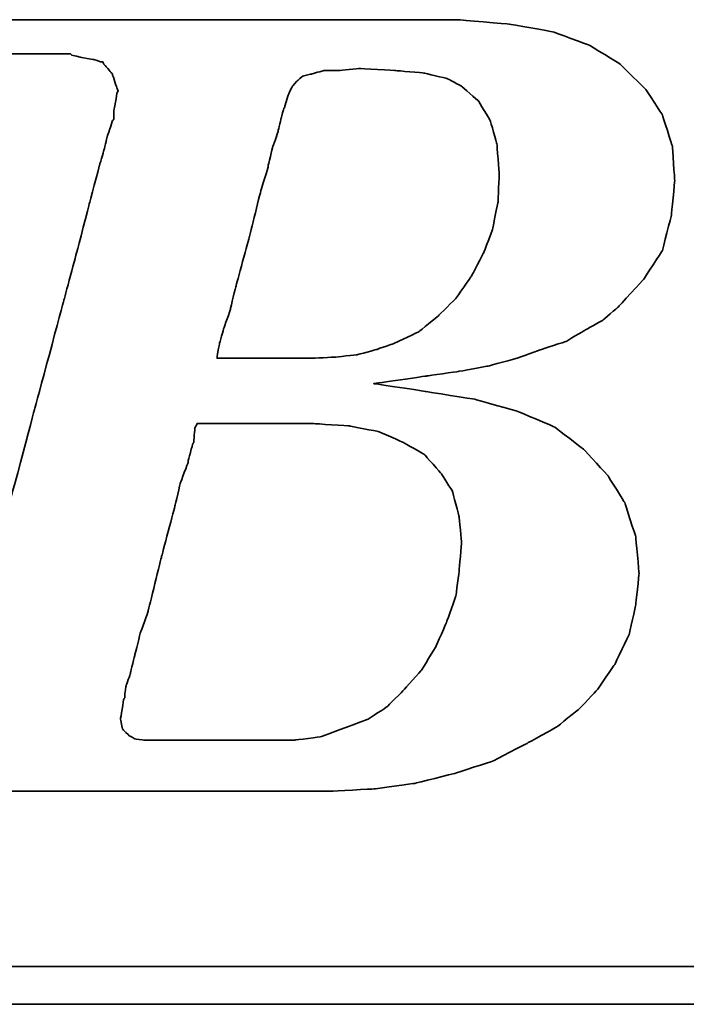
# Model space of a CAD drawing. Header units: inches. Extents: x 14 to 474, y 130 to 360.
# Tile 32 of 50: x 378.88 to 383.04, y 248.67 to 254.82. Entities that reach past the tile are written whole.
import ezdxf

# ---------------------------------------------------------------- set-up
doc = ezdxf.new("R2010")
doc.units = ezdxf.units.IN
doc.header["$LTSCALE"] = 0.5
doc.layers.add('DIM', color=4, linetype='Continuous')
doc.layers.add('layer 1', color=7, linetype='Continuous')

# ---------------------------------------------------------------- blocks, each defined once
blk = doc.blocks.new('TBI MOTION logo(完整正式版)')
at = {"layer": 'layer 1', "color": 22, "lineweight": 35}
for points, knots in [([(-64.65375, -6.86375), (-64.65375, -6.86375), (-64.84375, -7.29625), (-64.84375, -7.29625), (-64.84375, -7.29625), (-64.84375, -7.29625), (-64.86875, -7.34375), (-64.86875, -7.34375), (-64.86875, -7.34375), (-64.86875, -7.34375), (-64.86875, -7.36875), (-64.86875, -7.36875), (-64.86875, -7.36875), (-64.86875, -7.36875), (-65.15375, -7.65375), (-65.15375, -7.65375), (-65.15375, -7.65375), (-65.15375, -7.65375), (-65.17875, -7.65375), (-65.17875, -7.65375), (-65.17875, -7.65375), (-65.17875, -7.65375), (-65.20375, -7.67875), (-65.20375, -7.67875), (-65.20375, -7.67875), (-65.20375, -7.67875), (-65.58875, -7.87125), (-65.58875, -7.87125), (-65.58875, -7.87125), (-65.58875, -7.87125), (-65.63375, -7.87125), (-65.63375, -7.87125), (-65.63375, -7.87125), (-65.63375, -7.87125), (-65.65875, -7.89375), (-65.65875, -7.89375), (-65.65875, -7.89375), (-65.65875, -7.89375), (-66.09375, -7.94375), (-66.09375, -7.94375), (-66.09375, -7.94375), (-66.09375, -7.94375), (-66.11375, -7.94375), (-66.11375, -7.94375), (-66.11375, -7.94375), (-66.11375, -7.94375), (-66.16375, -7.94375), (-66.16375, -7.94375), (-66.16375, -7.94375), (-66.16375, -7.94375), (-66.30875, -7.94375), (-66.30875, -7.94375), (-66.30875, -7.94375), (-66.30875, -7.94375), (-66.69375, -7.94375), (-66.69375, -7.94375), (-66.69375, -7.94375), (-66.69375, -7.94375), (-67.07375, -7.94375), (-67.07375, -7.94375), (-67.07375, -7.94375), (-67.07375, -7.94375), (-67.12375, -7.94375), (-67.12375, -7.94375), (-67.12375, -7.94375), (-67.12375, -7.94375), (-67.12375, -7.96625), (-67.12375, -7.96625), (-67.12375, -7.96625), (-67.12375, -7.96625), (-67.14875, -7.99125), (-67.14875, -7.99125), (-67.14875, -7.99125), (-67.14875, -7.99125), (-67.24375, -8.34875), (-67.24375, -8.34875), (-67.24375, -8.34875), (-67.24375, -8.34875), (-67.31375, -8.68625), (-67.31375, -8.68625), (-67.31375, -8.68625), (-67.31375, -8.68625), (-67.26875, -8.68625), (-67.26875, -8.68625), (-67.26875, -8.68625), (-67.26875, -8.68625), (-67.07375, -8.68625), (-67.07375, -8.68625), (-67.07375, -8.68625), (-67.07375, -8.68625), (-66.54875, -8.68625), (-66.54875, -8.68625), (-66.54875, -8.68625), (-66.54875, -8.68625), (-65.82625, -8.68625), (-65.82625, -8.68625), (-65.82625, -8.68625), (-65.82625, -8.68625), (-65.01375, -8.68625), (-65.01375, -8.68625), (-65.01375, -8.68625), (-65.01375, -8.68625), (-64.05375, -8.68625), (-64.05375, -8.68625), (-64.05375, -8.68625), (-64.05375, -8.68625), (-62.08375, -8.68625), (-62.08375, -8.68625), (-62.08375, -8.68625), (-62.08375, -8.68625), (-60.06875, -8.68625), (-60.06875, -8.68625), (-60.06875, -8.68625), (-60.06875, -8.68625), (-59.10875, -8.68625), (-59.10875, -8.68625), (-59.10875, -8.68625), (-59.10875, -8.68625), (-58.29375, -8.68625), (-58.29375, -8.68625), (-58.29375, -8.68625), (-58.29375, -8.68625), (-57.57375, -8.68625), (-57.57375, -8.68625), (-57.57375, -8.68625), (-57.57375, -8.68625), (-57.04875, -8.68625), (-57.04875, -8.68625), (-57.04875, -8.68625), (-57.04875, -8.68625), (-56.85375, -8.68625), (-56.85375, -8.68625), (-56.85375, -8.68625), (-56.85375, -8.68625), (-56.70875, -8.68625), (-56.70875, -8.68625), (-56.70875, -8.68625), (-56.70875, -8.68625), (-56.61375, -8.68625), (-56.61375, -8.68625), (-56.61375, -8.68625), (-56.61375, -8.68625), (-56.56875, -8.68625), (-56.56875, -8.68625), (-56.56875, -8.68625), (-56.56875, -8.68625), (-55.65375, -8.63875), (-55.65375, -8.63875), (-55.65375, -8.63875), (-55.65375, -8.63875), (-54.76875, -8.51875), (-54.76875, -8.51875), (-54.76875, -8.51875), (-54.76875, -8.51875), (-53.90375, -8.30375), (-53.90375, -8.30375), (-53.90375, -8.30375), (-53.90375, -8.30375), (-53.08875, -8.03875), (-53.08875, -8.03875), (-53.08875, -8.03875), (-53.08875, -8.03875), (-52.34375, -7.65375), (-52.34375, -7.65375), (-52.34375, -7.65375), (-52.34375, -7.65375), (-51.69875, -7.29625), (-51.69875, -7.29625), (-51.69875, -7.29625), (-51.69875, -7.29625), (-51.21875, -6.91125), (-51.21875, -6.91125), (-51.21875, -6.91125), (-51.21875, -6.91125), (-50.83375, -6.50375), (-50.83375, -6.50375), (-50.83375, -6.50375), (-50.83375, -6.50375), (-50.44875, -5.94875), (-50.44875, -5.94875), (-50.44875, -5.94875), (-50.44875, -5.94875), (-50.13875, -5.30375), (-50.13875, -5.30375), (-50.13875, -5.30375), (-50.13875, -5.30375), (-49.99375, -4.65375), (-49.99375, -4.65375), (-49.99375, -4.65375), (-49.99375, -4.65375), (-49.92375, -3.98375), (-49.92375, -3.98375), (-49.92375, -3.98375), (-49.92375, -3.98375), (-49.99375, -3.19374), (-49.99375, -3.19374), (-49.99375, -3.19374), (-49.99375, -3.19374), (-50.23374, -2.44874), (-50.23374, -2.44874), (-50.23374, -2.44874), (-50.23374, -2.44874), (-50.59375, -1.87374), (-50.59375, -1.87374), (-50.59375, -1.87374), (-50.59375, -1.87374), (-51.09875, -1.31874), (-51.09875, -1.31874), (-51.09875, -1.31874), (-51.09875, -1.31874), (-51.74375, -0.81875), (-51.74375, -0.81875), (-51.74375, -0.81875), (-51.74375, -0.81875), (-52.53875, -0.48125), (-52.53875, -0.48125), (-52.53875, -0.48125), (-52.53875, -0.48125), (-53.47375, -0.21875), (-53.47375, -0.21875), (-53.47375, -0.21875), (-53.47375, -0.21875), (-54.52875, -0.04874), (-54.52875, -0.04874), (-54.52875, -0.04874), (-54.52875, -0.04874), (-55.65375, 0.12125), (-55.65375, 0.12125), (-55.65375, 0.12125), (-55.65375, 0.12125), (-54.50375, 0.28624), (-54.50375, 0.28624), (-54.50375, 0.28624), (-54.50375, 0.28624), (-53.83375, 0.38124), (-53.83375, 0.38124), (-53.83375, 0.38124), (-53.83375, 0.38124), (-53.18375, 0.50125), (-53.18375, 0.50125), (-53.18375, 0.50125), (-53.18375, 0.50125), (-52.55875, 0.66874), (-52.55875, 0.66874), (-52.55875, 0.66874), (-52.55875, 0.66874), (-52.03375, 0.86124), (-52.03375, 0.86124), (-52.03375, 0.86124), (-52.03375, 0.86124), (-51.50374, 1.03124), (-51.50374, 1.03124), (-51.50374, 1.03124), (-51.50374, 1.03124), (-51.09875, 1.27125), (-51.09875, 1.27125), (-51.09875, 1.27125), (-51.09875, 1.27125), (-50.71375, 1.48624), (-50.71375, 1.48624), (-50.71375, 1.48624), (-50.71375, 1.48624), (-50.37625, 1.77625), (-50.37625, 1.77625), (-50.37625, 1.77625), (-50.37625, 1.77625), (-49.82375, 2.37625), (-49.82375, 2.37625), (-49.82375, 2.37625), (-49.82375, 2.37625), (-49.41875, 2.99625), (-49.41875, 2.99625), (-49.41875, 2.99625), (-49.41875, 2.99625), (-49.22375, 3.76625), (-49.22375, 3.76625), (-49.22375, 3.76625), (-49.22375, 3.76625), (-49.15375, 4.50874), (-49.15375, 4.50874), (-49.15375, 4.50874), (-49.15375, 4.50874), (-49.20375, 5.25125), (-49.20375, 5.25125), (-49.20375, 5.25125), (-49.20375, 5.25125), (-49.41875, 5.92625), (-49.41875, 5.92625), (-49.41875, 5.92625), (-49.41875, 5.92625), (-49.77875, 6.47625), (-49.77875, 6.47625), (-49.77875, 6.47625), (-49.77875, 6.47625), (-50.33125, 7.02624), (-50.33125, 7.02624), (-50.33125, 7.02624), (-50.33125, 7.02624), (-51.00125, 7.43625), (-51.00125, 7.43625), (-51.00125, 7.43625), (-51.00125, 7.43625), (-51.79375, 7.72625), (-51.79375, 7.72625), (-51.79375, 7.72625), (-51.79375, 7.72625), (-52.72875, 7.89124), (-52.72875, 7.89124), (-52.72875, 7.89124), (-52.72875, 7.89124), (-53.83375, 7.98625), (-53.83375, 7.98625), (-53.83375, 7.98625), (-53.83375, 7.98625), (-53.92875, 7.98625), (-53.92875, 7.98625), (-53.92875, 7.98625), (-53.92875, 7.98625), (-54.26375, 7.98625), (-54.26375, 7.98625), (-54.26375, 7.98625), (-54.26375, 7.98625), (-54.74375, 7.98625), (-54.74375, 7.98625), (-54.74375, 7.98625), (-54.74375, 7.98625), (-55.36875, 7.98625), (-55.36875, 7.98625), (-55.36875, 7.98625), (-55.36875, 7.98625), (-56.13375, 7.98625), (-56.13375, 7.98625), (-56.13375, 7.98625), (-56.13375, 7.98625), (-56.94875, 7.98625), (-56.94875, 7.98625), (-56.94875, 7.98625), (-56.94875, 7.98625), (-58.77625, 7.98625), (-58.77625, 7.98625), (-58.77625, 7.98625), (-58.77625, 7.98625), (-60.59875, 7.98625), (-60.59875, 7.98625), (-60.59875, 7.98625), (-60.59875, 7.98625), (-61.41375, 7.98625), (-61.41375, 7.98625), (-61.41375, 7.98625), (-61.41375, 7.98625), (-62.17875, 7.98625), (-62.17875, 7.98625), (-62.17875, 7.98625), (-62.17875, 7.98625), (-62.80375, 7.98625), (-62.80375, 7.98625), (-62.80375, 7.98625), (-62.80375, 7.98625), (-63.30625, 7.98625), (-63.30625, 7.98625), (-63.30625, 7.98625), (-63.30625, 7.98625), (-63.57375, 7.98625), (-63.57375, 7.98625), (-63.57375, 7.98625), (-63.57375, 7.98625), (-63.57375, 7.96375), (-63.57375, 7.96375), (-63.57375, 7.96375), (-63.57375, 7.96375), (-63.59875, 7.94125), (-63.59875, 7.94125), (-63.59875, 7.94125), (-63.59875, 7.94125), (-63.69375, 7.55625), (-63.69375, 7.55625), (-63.69375, 7.55625), (-63.69375, 7.55625), (-63.76375, 7.24624), (-63.76375, 7.24624), (-63.76375, 7.24624), (-63.76375, 7.24624), (-63.23875, 7.24624), (-63.23875, 7.24624), (-63.23875, 7.24624), (-63.23875, 7.24624), (-62.75875, 7.24624), (-62.75875, 7.24624), (-62.75875, 7.24624), (-62.75875, 7.24624), (-62.61125, 7.24624), (-62.61125, 7.24624), (-62.61125, 7.24624), (-62.61125, 7.24624), (-62.56625, 7.24624), (-62.56625, 7.24624), (-62.56625, 7.24624), (-62.56625, 7.24624), (-62.22875, 7.24624), (-62.22875, 7.24624), (-62.22875, 7.24624), (-62.22875, 7.24624), (-62.20375, 7.24624), (-62.20375, 7.24624), (-62.20375, 7.24624), (-62.20375, 7.24624), (-62.17875, 7.21875), (-62.17875, 7.21875), (-62.17875, 7.21875), (-62.17875, 7.21875), (-61.96375, 7.17125), (-61.96375, 7.17125), (-61.96375, 7.17125), (-61.96375, 7.17125), (-61.72375, 7.12624), (-61.72375, 7.12624), (-61.72375, 7.12624), (-61.72375, 7.12624), (-61.70375, 7.12624), (-61.70375, 7.12624), (-61.70375, 7.12624), (-61.70375, 7.12624), (-61.55875, 7.07624), (-61.55875, 7.07624), (-61.55875, 7.07624), (-61.55875, 7.07624), (-61.50875, 7.07624), (-61.50875, 7.07624), (-61.50875, 7.07624), (-61.50875, 7.07624), (-61.48375, 7.02624), (-61.48375, 7.02624), (-61.48375, 7.02624), (-61.48375, 7.02624), (-61.31875, 6.83375), (-61.31875, 6.83375), (-61.31875, 6.83375), (-61.31875, 6.83375), (-61.29375, 6.81125), (-61.29375, 6.81125), (-61.29375, 6.81125), (-61.29375, 6.81125), (-61.29375, 6.78625), (-61.29375, 6.78625), (-61.29375, 6.78625), (-61.29375, 6.78625), (-61.19875, 6.50124), (-61.19875, 6.50124), (-61.19875, 6.50124), (-61.19875, 6.50124), (-61.17375, 6.45124), (-61.17375, 6.45124), (-61.17375, 6.45124), (-61.17375, 6.45124), (-61.19875, 6.40625), (-61.19875, 6.40625), (-61.19875, 6.40625), (-61.19875, 6.40625), (-61.26875, 5.99624), (-61.26875, 5.99624), (-61.26875, 5.99624), (-61.26875, 5.99624), (-61.26875, 5.85125), (-61.26875, 5.85125), (-61.26875, 5.85125), (-61.26875, 5.85125), (-61.26875, 5.82625), (-61.26875, 5.82625), (-61.26875, 5.82625), (-61.26875, 5.82625), (-61.29375, 5.80625), (-61.29375, 5.80625), (-61.29375, 5.80625), (-61.29375, 5.80625), (-61.34125, 5.66125), (-61.34125, 5.66125), (-61.34125, 5.66125), (-61.34125, 5.66125), (-61.41375, 5.44625), (-61.41375, 5.44625), (-61.41375, 5.44625), (-61.41375, 5.44625), (-61.48375, 5.15625), (-61.48375, 5.15625), (-61.48375, 5.15625), (-61.48375, 5.15625), (-61.58375, 4.82124), (-61.58375, 4.82124), (-61.58375, 4.82124), (-61.58375, 4.82124), (-61.79875, 4.00375), (-61.79875, 4.00375), (-61.79875, 4.00375), (-61.79875, 4.00375), (-62.05875, 2.99625), (-62.05875, 2.99625), (-62.05875, 2.99625), (-62.05875, 2.99625), (-62.34875, 1.91625), (-62.34875, 1.91625), (-62.34875, 1.91625), (-62.34875, 1.91625), (-62.97375, -0.41124), (-62.97375, -0.41124), (-62.97375, -0.41124), (-62.97375, -0.41124), (-63.59875, -2.75875), (-63.59875, -2.75875), (-63.59875, -2.75875), (-63.59875, -2.75875), (-63.88375, -3.86374), (-63.88375, -3.86374), (-63.88375, -3.86374), (-63.88375, -3.86374), (-64.14875, -4.82374), (-64.14875, -4.82374), (-64.14875, -4.82374), (-64.14875, -4.82374), (-64.36375, -5.64125), (-64.36375, -5.64125), (-64.36375, -5.64125), (-64.36375, -5.64125), (-64.43625, -5.97625), (-64.43625, -5.97625), (-64.43625, -5.97625), (-64.43625, -5.97625), (-64.50875, -6.28625), (-64.50875, -6.28625), (-64.50875, -6.28625), (-64.50875, -6.28625), (-64.50875, -6.30875), (-64.50875, -6.30875), (-64.50875, -6.30875), (-64.50875, -6.30875), (-64.57875, -6.50375), (-64.57875, -6.50375), (-64.57875, -6.50375), (-64.57875, -6.50375), (-64.62875, -6.69625), (-64.62875, -6.69625), (-64.62875, -6.69625), (-64.62875, -6.69625), (-64.62875, -6.76875), (-64.62875, -6.76875), (-64.62875, -6.76875), (-64.62875, -6.76875), (-64.62875, -6.81375), (-64.62875, -6.81375), (-64.62875, -6.81375), (-64.62875, -6.81375), (-64.62875, -6.83875), (-64.62875, -6.83875), (-64.62875, -6.83875), (-64.62875, -6.83875), (-64.65375, -6.86375), (-64.65375, -6.86375)], [0, 0, 0, 0, 0.00719424, 0.00719424, 0.00719424, 0.00719425, 0.01438849, 0.01438849, 0.01438849, 0.0143885, 0.02158273, 0.02158273, 0.02158273, 0.02158274, 0.02877698, 0.02877698, 0.02877698, 0.02877699, 0.03597122, 0.03597122, 0.03597122, 0.03597123, 0.04316547, 0.04316547, 0.04316547, 0.04316548, 0.05035971, 0.05035971, 0.05035971, 0.05035972, 0.05755396, 0.05755396, 0.05755396, 0.05755397, 0.0647482, 0.0647482, 0.0647482, 0.06474821, 0.07194245, 0.07194245, 0.07194245, 0.07194246, 0.07913669, 0.07913669, 0.07913669, 0.0791367, 0.08633094, 0.08633094, 0.08633094, 0.08633095, 0.09352518, 0.09352518, 0.09352518, 0.09352519, 0.10071942, 0.10071942, 0.10071942, 0.10071943, 0.10791367, 0.10791367, 0.10791367, 0.10791368, 0.11510791, 0.11510791, 0.11510791, 0.11510792, 0.12230216, 0.12230216, 0.12230216, 0.12230217, 0.1294964, 0.1294964, 0.1294964, 0.12949641, 0.13669065, 0.13669065, 0.13669065, 0.13669066, 0.14388489, 0.14388489, 0.14388489, 0.1438849, 0.15107914, 0.15107914, 0.15107914, 0.15107915, 0.15827338, 0.15827338, 0.15827338, 0.15827339, 0.16546763, 0.16546763, 0.16546763, 0.16546764, 0.17266187, 0.17266187, 0.17266187, 0.17266188, 0.17985612, 0.17985612, 0.17985612, 0.17985613, 0.18705036, 0.18705036, 0.18705036, 0.18705037, 0.1942446, 0.1942446, 0.1942446, 0.19424461, 0.20143885, 0.20143885, 0.20143885, 0.20143886, 0.20863309, 0.20863309, 0.20863309, 0.2086331, 0.21582734, 0.21582734, 0.21582734, 0.21582735, 0.22302158, 0.22302158, 0.22302158, 0.22302159, 0.23021583, 0.23021583, 0.23021583, 0.23021584, 0.23741007, 0.23741007, 0.23741007, 0.23741008, 0.24460432, 0.24460432, 0.24460432, 0.24460433, 0.25179856, 0.25179856, 0.25179856, 0.25179857, 0.25899281, 0.25899281, 0.25899281, 0.25899282, 0.26618705, 0.26618705, 0.26618705, 0.26618706, 0.27338129, 0.27338129, 0.27338129, 0.2733813, 0.28057554, 0.28057554, 0.28057554, 0.28057555, 0.28776978, 0.28776978, 0.28776978, 0.28776979, 0.29496403, 0.29496403, 0.29496403, 0.29496404, 0.30215827, 0.30215827, 0.30215827, 0.30215828, 0.30935252, 0.30935252, 0.30935252, 0.30935253, 0.31654676, 0.31654676, 0.31654676, 0.31654677, 0.32374101, 0.32374101, 0.32374101, 0.32374102, 0.33093525, 0.33093525, 0.33093525, 0.33093526, 0.3381295, 0.3381295, 0.3381295, 0.33812951, 0.34532374, 0.34532374, 0.34532374, 0.34532375, 0.35251799, 0.35251799, 0.35251799, 0.352518, 0.35971223, 0.35971223, 0.35971223, 0.35971224, 0.36690647, 0.36690647, 0.36690647, 0.36690648, 0.37410072, 0.37410072, 0.37410072, 0.37410073, 0.38129496, 0.38129496, 0.38129496, 0.38129497, 0.38848921, 0.38848921, 0.38848921, 0.38848922, 0.39568345, 0.39568345, 0.39568345, 0.39568346, 0.4028777, 0.4028777, 0.4028777, 0.40287771, 0.41007194, 0.41007194, 0.41007194, 0.41007195, 0.41726619, 0.41726619, 0.41726619, 0.4172662, 0.42446043, 0.42446043, 0.42446043, 0.42446044, 0.43165468, 0.43165468, 0.43165468, 0.43165469, 0.43884892, 0.43884892, 0.43884892, 0.43884893, 0.44604317, 0.44604317, 0.44604317, 0.44604318, 0.45323741, 0.45323741, 0.45323741, 0.45323742, 0.46043165, 0.46043165, 0.46043165, 0.46043166, 0.4676259, 0.4676259, 0.4676259, 0.46762591, 0.47482014, 0.47482014, 0.47482014, 0.47482015, 0.48201439, 0.48201439, 0.48201439, 0.4820144, 0.48920863, 0.48920863, 0.48920863, 0.48920864, 0.49640288, 0.49640288, 0.49640288, 0.49640289, 0.50359712, 0.50359712, 0.50359712, 0.50359713, 0.51079137, 0.51079137, 0.51079137, 0.51079138, 0.51798561, 0.51798561, 0.51798561, 0.51798562, 0.52517986, 0.52517986, 0.52517986, 0.52517987, 0.5323741, 0.5323741, 0.5323741, 0.53237411, 0.53956835, 0.53956835, 0.53956835, 0.53956836, 0.54676259, 0.54676259, 0.54676259, 0.5467626, 0.55395683, 0.55395683, 0.55395683, 0.55395684, 0.56115108, 0.56115108, 0.56115108, 0.56115109, 0.56834532, 0.56834532, 0.56834532, 0.56834533, 0.57553957, 0.57553957, 0.57553957, 0.57553958, 0.58273381, 0.58273381, 0.58273381, 0.58273382, 0.58992806, 0.58992806, 0.58992806, 0.58992807, 0.5971223, 0.5971223, 0.5971223, 0.59712231, 0.60431655, 0.60431655, 0.60431655, 0.60431656, 0.61151079, 0.61151079, 0.61151079, 0.6115108, 0.61870504, 0.61870504, 0.61870504, 0.61870505, 0.62589928, 0.62589928, 0.62589928, 0.62589929, 0.63309353, 0.63309353, 0.63309353, 0.63309354, 0.64028777, 0.64028777, 0.64028777, 0.64028778, 0.64748201, 0.64748201, 0.64748201, 0.64748202, 0.65467626, 0.65467626, 0.65467626, 0.65467627, 0.6618705, 0.6618705, 0.6618705, 0.66187051, 0.66906475, 0.66906475, 0.66906475, 0.66906476, 0.67625899, 0.67625899, 0.67625899, 0.676259, 0.68345324, 0.68345324, 0.68345324, 0.68345325, 0.69064748, 0.69064748, 0.69064748, 0.69064749, 0.69784173, 0.69784173, 0.69784173, 0.69784174, 0.70503597, 0.70503597, 0.70503597, 0.70503598, 0.71223022, 0.71223022, 0.71223022, 0.71223023, 0.71942446, 0.71942446, 0.71942446, 0.71942447, 0.72661871, 0.72661871, 0.72661871, 0.72661872, 0.73381295, 0.73381295, 0.73381295, 0.73381296, 0.74100719, 0.74100719, 0.74100719, 0.7410072, 0.74820144, 0.74820144, 0.74820144, 0.74820145, 0.75539568, 0.75539568, 0.75539568, 0.75539569, 0.76258993, 0.76258993, 0.76258993, 0.76258994, 0.76978417, 0.76978417, 0.76978417, 0.76978418, 0.77697842, 0.77697842, 0.77697842, 0.77697843, 0.78417266, 0.78417266, 0.78417266, 0.78417267, 0.79136691, 0.79136691, 0.79136691, 0.79136692, 0.79856115, 0.79856115, 0.79856115, 0.79856116, 0.8057554, 0.8057554, 0.8057554, 0.80575541, 0.81294964, 0.81294964, 0.81294964, 0.81294965, 0.82014388, 0.82014388, 0.82014388, 0.82014389, 0.82733813, 0.82733813, 0.82733813, 0.82733814, 0.83453237, 0.83453237, 0.83453237, 0.83453238, 0.84172662, 0.84172662, 0.84172662, 0.84172663, 0.84892086, 0.84892086, 0.84892086, 0.84892087, 0.85611511, 0.85611511, 0.85611511, 0.85611512, 0.86330935, 0.86330935, 0.86330935, 0.86330936, 0.8705036, 0.8705036, 0.8705036, 0.87050361, 0.87769784, 0.87769784, 0.87769784, 0.87769785, 0.88489209, 0.88489209, 0.88489209, 0.8848921, 0.89208633, 0.89208633, 0.89208633, 0.89208634, 0.89928058, 0.89928058, 0.89928058, 0.89928059, 0.90647482, 0.90647482, 0.90647482, 0.90647483, 0.91366906, 0.91366906, 0.91366906, 0.91366907, 0.92086331, 0.92086331, 0.92086331, 0.92086332, 0.92805755, 0.92805755, 0.92805755, 0.92805756, 0.9352518, 0.9352518, 0.9352518, 0.93525181, 0.94244604, 0.94244604, 0.94244604, 0.94244605, 0.94964029, 0.94964029, 0.94964029, 0.9496403, 0.95683453, 0.95683453, 0.95683453, 0.95683454, 0.96402878, 0.96402878, 0.96402878, 0.96402879, 0.97122302, 0.97122302, 0.97122302, 0.97122303, 0.97841727, 0.97841727, 0.97841727, 0.97841728, 0.98561151, 0.98561151, 0.98561151, 0.98561152, 0.99280576, 0.99280576, 0.99280576, 0.99280577, 1, 1, 1, 1]), ([(-57.50375, 6.35625), (-57.50375, 6.35625), (-57.57375, 6.11625), (-57.57375, 6.11625), (-57.57375, 6.11625), (-57.57375, 6.11625), (-57.57375, 6.09125), (-57.57375, 6.09125), (-57.57375, 6.09125), (-57.57375, 6.09125), (-57.59875, 6.06625), (-57.59875, 6.06625), (-57.59875, 6.06625), (-57.59875, 6.06625), (-57.64875, 5.87625), (-57.64875, 5.87625), (-57.64875, 5.87625), (-57.64875, 5.87625), (-57.71875, 5.58875), (-57.71875, 5.58875), (-57.71875, 5.58875), (-57.71875, 5.58875), (-57.71875, 5.56625), (-57.71875, 5.56625), (-57.71875, 5.56625), (-57.71875, 5.56625), (-57.83875, 5.23125), (-57.83875, 5.23125), (-57.83875, 5.23125), (-57.83875, 5.23125), (-57.93625, 4.82124), (-57.93625, 4.82124), (-57.93625, 4.82124), (-57.93625, 4.82124), (-57.93625, 4.79624), (-57.93625, 4.79624), (-57.93625, 4.79624), (-57.93625, 4.79624), (-58.07875, 4.34125), (-58.07875, 4.34125), (-58.07875, 4.34125), (-58.07875, 4.34125), (-58.34375, 3.28625), (-58.34375, 3.28625), (-58.34375, 3.28625), (-58.34375, 3.28625), (-58.62875, 2.23124), (-58.62875, 2.23124), (-58.62875, 2.23124), (-58.62875, 2.23124), (-58.74875, 1.75125), (-58.74875, 1.75125), (-58.74875, 1.75125), (-58.74875, 1.75125), (-58.74875, 1.72625), (-58.74875, 1.72625), (-58.74875, 1.72625), (-58.74875, 1.72625), (-58.89375, 1.31625), (-58.89375, 1.31625), (-58.89375, 1.31625), (-58.89375, 1.31625), (-58.98875, 0.98124), (-58.98875, 0.98124), (-58.98875, 0.98124), (-58.98875, 0.98124), (-59.03875, 0.71625), (-59.03875, 0.71625), (-59.03875, 0.71625), (-59.03875, 0.71625), (-59.03875, 0.66874), (-59.03875, 0.66874), (-59.03875, 0.66874), (-59.03875, 0.66874), (-58.91875, 0.66874), (-58.91875, 0.66874), (-58.91875, 0.66874), (-58.91875, 0.66874), (-58.53375, 0.66874), (-58.53375, 0.66874), (-58.53375, 0.66874), (-58.53375, 0.66874), (-58.10375, 0.66874), (-58.10375, 0.66874), (-58.10375, 0.66874), (-58.10375, 0.66874), (-57.66875, 0.66874), (-57.66875, 0.66874), (-57.66875, 0.66874), (-57.66875, 0.66874), (-57.33375, 0.66874), (-57.33375, 0.66874), (-57.33375, 0.66874), (-57.33375, 0.66874), (-57.09375, 0.66874), (-57.09375, 0.66874), (-57.09375, 0.66874), (-57.09375, 0.66874), (-56.99875, 0.66874), (-56.99875, 0.66874), (-56.99875, 0.66874), (-56.99875, 0.66874), (-56.49375, 0.69374), (-56.49375, 0.69374), (-56.49375, 0.69374), (-56.49375, 0.69374), (-56.01375, 0.74374), (-56.01375, 0.74374), (-56.01375, 0.74374), (-56.01375, 0.74374), (-55.58375, 0.86124), (-55.58375, 0.86124), (-55.58375, 0.86124), (-55.58375, 0.86124), (-55.17375, 1.00624), (-55.17375, 1.00624), (-55.17375, 1.00624), (-55.17375, 1.00624), (-54.67375, 1.24625), (-54.67375, 1.24625), (-54.67375, 1.24625), (-54.67375, 1.24625), (-54.26375, 1.58124), (-54.26375, 1.58124), (-54.26375, 1.58124), (-54.26375, 1.58124), (-53.87875, 1.96374), (-53.87875, 1.96374), (-53.87875, 1.96374), (-53.87875, 1.96374), (-53.54375, 2.44625), (-53.54375, 2.44625), (-53.54375, 2.44625), (-53.54375, 2.44625), (-53.27875, 2.95125), (-53.27875, 2.95125), (-53.27875, 2.95125), (-53.27875, 2.95125), (-53.08875, 3.45124), (-53.08875, 3.45124), (-53.08875, 3.45124), (-53.08875, 3.45124), (-52.96875, 4.05124), (-52.96875, 4.05124), (-52.96875, 4.05124), (-52.96875, 4.05124), (-52.94375, 4.65125), (-52.94375, 4.65125), (-52.94375, 4.65125), (-52.94375, 4.65125), (-52.99375, 5.30125), (-52.99375, 5.30125), (-52.99375, 5.30125), (-52.99375, 5.30125), (-53.13875, 5.80625), (-53.13875, 5.80625), (-53.13875, 5.80625), (-53.13875, 5.80625), (-53.39875, 6.23625), (-53.39875, 6.23625), (-53.39875, 6.23625), (-53.39875, 6.23625), (-53.75875, 6.54875), (-53.75875, 6.54875), (-53.75875, 6.54875), (-53.75875, 6.54875), (-54.07375, 6.71625), (-54.07375, 6.71625), (-54.07375, 6.71625), (-54.07375, 6.71625), (-54.57375, 6.83375), (-54.57375, 6.83375), (-54.57375, 6.83375), (-54.57375, 6.83375), (-55.17375, 6.88625), (-55.17375, 6.88625), (-55.17375, 6.88625), (-55.17375, 6.88625), (-55.96875, 6.93125), (-55.96875, 6.93125), (-55.96875, 6.93125), (-55.96875, 6.93125), (-56.39875, 6.88625), (-56.39875, 6.88625), (-56.39875, 6.88625), (-56.39875, 6.88625), (-56.42125, 6.88625), (-56.42125, 6.88625), (-56.42125, 6.88625), (-56.42125, 6.88625), (-56.73375, 6.88625), (-56.73375, 6.88625), (-56.73375, 6.88625), (-56.73375, 6.88625), (-56.99875, 6.81125), (-56.99875, 6.81125), (-56.99875, 6.81125), (-56.99875, 6.81125), (-57.02375, 6.81125), (-57.02375, 6.81125), (-57.02375, 6.81125), (-57.02375, 6.81125), (-57.18875, 6.76625), (-57.18875, 6.76625), (-57.18875, 6.76625), (-57.18875, 6.76625), (-57.30875, 6.66625), (-57.30875, 6.66625), (-57.30875, 6.66625), (-57.30875, 6.66625), (-57.40875, 6.54875), (-57.40875, 6.54875), (-57.40875, 6.54875), (-57.40875, 6.54875), (-57.50375, 6.35625), (-57.50375, 6.35625)], [0, 0, 0, 0, 0.01851852, 0.01851852, 0.01851852, 0.01851853, 0.03703704, 0.03703704, 0.03703704, 0.03703705, 0.05555556, 0.05555556, 0.05555556, 0.05555557, 0.07407407, 0.07407407, 0.07407407, 0.07407408, 0.09259259, 0.09259259, 0.09259259, 0.0925926, 0.11111111, 0.11111111, 0.11111111, 0.11111112, 0.12962963, 0.12962963, 0.12962963, 0.12962964, 0.14814815, 0.14814815, 0.14814815, 0.14814816, 0.16666667, 0.16666667, 0.16666667, 0.16666668, 0.18518519, 0.18518519, 0.18518519, 0.1851852, 0.2037037, 0.2037037, 0.2037037, 0.20370371, 0.22222222, 0.22222222, 0.22222222, 0.22222223, 0.24074074, 0.24074074, 0.24074074, 0.24074075, 0.25925926, 0.25925926, 0.25925926, 0.25925927, 0.27777778, 0.27777778, 0.27777778, 0.27777779, 0.2962963, 0.2962963, 0.2962963, 0.29629631, 0.31481481, 0.31481481, 0.31481481, 0.31481482, 0.33333333, 0.33333333, 0.33333333, 0.33333334, 0.35185185, 0.35185185, 0.35185185, 0.35185186, 0.37037037, 0.37037037, 0.37037037, 0.37037038, 0.38888889, 0.38888889, 0.38888889, 0.3888889, 0.40740741, 0.40740741, 0.40740741, 0.40740742, 0.42592593, 0.42592593, 0.42592593, 0.42592594, 0.44444444, 0.44444444, 0.44444444, 0.44444445, 0.46296296, 0.46296296, 0.46296296, 0.46296297, 0.48148148, 0.48148148, 0.48148148, 0.48148149, 0.5, 0.5, 0.5, 0.50000001, 0.51851852, 0.51851852, 0.51851852, 0.51851853, 0.53703704, 0.53703704, 0.53703704, 0.53703705, 0.55555556, 0.55555556, 0.55555556, 0.55555557, 0.57407407, 0.57407407, 0.57407407, 0.57407408, 0.59259259, 0.59259259, 0.59259259, 0.5925926, 0.61111111, 0.61111111, 0.61111111, 0.61111112, 0.62962963, 0.62962963, 0.62962963, 0.62962964, 0.64814815, 0.64814815, 0.64814815, 0.64814816, 0.66666667, 0.66666667, 0.66666667, 0.66666668, 0.68518519, 0.68518519, 0.68518519, 0.6851852, 0.7037037, 0.7037037, 0.7037037, 0.70370371, 0.72222222, 0.72222222, 0.72222222, 0.72222223, 0.74074074, 0.74074074, 0.74074074, 0.74074075, 0.75925926, 0.75925926, 0.75925926, 0.75925927, 0.77777778, 0.77777778, 0.77777778, 0.77777779, 0.7962963, 0.7962963, 0.7962963, 0.79629631, 0.81481481, 0.81481481, 0.81481481, 0.81481482, 0.83333333, 0.83333333, 0.83333333, 0.83333334, 0.85185185, 0.85185185, 0.85185185, 0.85185186, 0.87037037, 0.87037037, 0.87037037, 0.87037038, 0.88888889, 0.88888889, 0.88888889, 0.8888889, 0.90740741, 0.90740741, 0.90740741, 0.90740742, 0.92592593, 0.92592593, 0.92592593, 0.92592594, 0.94444444, 0.94444444, 0.94444444, 0.94444445, 0.96296296, 0.96296296, 0.96296296, 0.96296297, 0.98148148, 0.98148148, 0.98148148, 0.98148149, 1, 1, 1, 1]), ([(-61.03125, -6.57375), (-61.03125, -6.57375), (-61.03125, -6.67125), (-61.03125, -6.67125), (-61.03125, -6.67125), (-61.03125, -6.67125), (-61.05375, -6.69625), (-61.05375, -6.69625), (-61.05375, -6.69625), (-61.05375, -6.69625), (-61.12375, -7.12875), (-61.12375, -7.12875), (-61.12375, -7.12875), (-61.12375, -7.12875), (-61.07875, -7.34375), (-61.07875, -7.34375), (-61.07875, -7.34375), (-61.07875, -7.34375), (-60.93375, -7.48875), (-60.93375, -7.48875), (-60.93375, -7.48875), (-60.93375, -7.48875), (-60.81375, -7.55625), (-60.81375, -7.55625), (-60.81375, -7.55625), (-60.81375, -7.55625), (-60.62375, -7.58375), (-60.62375, -7.58375), (-60.62375, -7.58375), (-60.62375, -7.58375), (-60.30875, -7.58375), (-60.30875, -7.58375), (-60.30875, -7.58375), (-60.30875, -7.58375), (-59.97375, -7.58375), (-59.97375, -7.58375), (-59.97375, -7.58375), (-59.97375, -7.58375), (-59.87875, -7.58375), (-59.87875, -7.58375), (-59.87875, -7.58375), (-59.87875, -7.58375), (-59.63625, -7.58375), (-59.63625, -7.58375), (-59.63625, -7.58375), (-59.63625, -7.58375), (-58.96875, -7.58375), (-58.96875, -7.58375), (-58.96875, -7.58375), (-58.96875, -7.58375), (-58.29375, -7.58375), (-58.29375, -7.58375), (-58.29375, -7.58375), (-58.29375, -7.58375), (-58.05375, -7.58375), (-58.05375, -7.58375), (-58.05375, -7.58375), (-58.05375, -7.58375), (-57.98375, -7.58375), (-57.98375, -7.58375), (-57.98375, -7.58375), (-57.98375, -7.58375), (-57.35875, -7.58375), (-57.35875, -7.58375), (-57.35875, -7.58375), (-57.35875, -7.58375), (-56.78375, -7.50875), (-56.78375, -7.50875), (-56.78375, -7.50875), (-56.78375, -7.50875), (-56.27875, -7.31875), (-56.27875, -7.31875), (-56.27875, -7.31875), (-56.27875, -7.31875), (-55.77375, -7.12875), (-55.77375, -7.12875), (-55.77375, -7.12875), (-55.77375, -7.12875), (-55.36875, -6.86375), (-55.36875, -6.86375), (-55.36875, -6.86375), (-55.36875, -6.86375), (-55.00875, -6.50375), (-55.00875, -6.50375), (-55.00875, -6.50375), (-55.00875, -6.50375), (-54.62375, -6.06875), (-54.62375, -6.06875), (-54.62375, -6.06875), (-54.62375, -6.06875), (-54.31375, -5.56875), (-54.31375, -5.56875), (-54.31375, -5.56875), (-54.31375, -5.56875), (-54.07375, -5.01625), (-54.07375, -5.01625), (-54.07375, -5.01625), (-54.07375, -5.01625), (-53.87875, -4.46374), (-53.87875, -4.46374), (-53.87875, -4.46374), (-53.87875, -4.46374), (-53.80875, -3.91375), (-53.80875, -3.91375), (-53.80875, -3.91375), (-53.80875, -3.91375), (-53.75875, -3.31375), (-53.75875, -3.31375), (-53.75875, -3.31375), (-53.75875, -3.31375), (-53.80875, -2.75875), (-53.80875, -2.75875), (-53.80875, -2.75875), (-53.80875, -2.75875), (-53.95375, -2.20875), (-53.95375, -2.20875), (-53.95375, -2.20875), (-53.95375, -2.20875), (-54.19375, -1.82625), (-54.19375, -1.82625), (-54.19375, -1.82625), (-54.19375, -1.82625), (-54.55375, -1.41875), (-54.55375, -1.41875), (-54.55375, -1.41875), (-54.55375, -1.41875), (-55.00875, -1.15125), (-55.00875, -1.15125), (-55.00875, -1.15125), (-55.00875, -1.15125), (-55.56125, -0.91375), (-55.56125, -0.91375), (-55.56125, -0.91375), (-55.56125, -0.91375), (-56.18125, -0.79375), (-56.18125, -0.79375), (-56.18125, -0.79375), (-56.18125, -0.79375), (-56.94875, -0.74374), (-56.94875, -0.74374), (-56.94875, -0.74374), (-56.94875, -0.74374), (-56.99875, -0.74374), (-56.99875, -0.74374), (-56.99875, -0.74374), (-56.99875, -0.74374), (-57.09375, -0.74374), (-57.09375, -0.74374), (-57.09375, -0.74374), (-57.09375, -0.74374), (-57.38375, -0.74374), (-57.38375, -0.74374), (-57.38375, -0.74374), (-57.38375, -0.74374), (-57.76875, -0.74374), (-57.76875, -0.74374), (-57.76875, -0.74374), (-57.76875, -0.74374), (-58.24625, -0.74374), (-58.24625, -0.74374), (-58.24625, -0.74374), (-58.24625, -0.74374), (-58.72875, -0.74374), (-58.72875, -0.74374), (-58.72875, -0.74374), (-58.72875, -0.74374), (-59.20875, -0.74374), (-59.20875, -0.74374), (-59.20875, -0.74374), (-59.20875, -0.74374), (-59.46875, -0.74374), (-59.46875, -0.74374), (-59.46875, -0.74374), (-59.46875, -0.74374), (-59.51625, -0.83875), (-59.51625, -0.83875), (-59.51625, -0.83875), (-59.51625, -0.83875), (-59.54375, -1.15125), (-59.54375, -1.15125), (-59.54375, -1.15125), (-59.54375, -1.15125), (-59.56375, -1.17874), (-59.56375, -1.17874), (-59.56375, -1.17874), (-59.56375, -1.17874), (-59.66375, -1.55875), (-59.66375, -1.55875), (-59.66375, -1.55875), (-59.66375, -1.55875), (-59.66375, -1.58375), (-59.66375, -1.58375), (-59.66375, -1.58375), (-59.66375, -1.58375), (-59.82875, -2.01874), (-59.82875, -2.01874), (-59.82875, -2.01874), (-59.82875, -2.01874), (-59.94875, -2.52125), (-59.94875, -2.52125), (-59.94875, -2.52125), (-59.94875, -2.52125), (-60.23875, -3.62375), (-60.23875, -3.62375), (-60.23875, -3.62375), (-60.23875, -3.62375), (-60.52375, -4.77624), (-60.52375, -4.77624), (-60.52375, -4.77624), (-60.52375, -4.77624), (-60.52375, -4.79874), (-60.52375, -4.79874), (-60.52375, -4.79874), (-60.52375, -4.79874), (-60.69125, -5.25375), (-60.69125, -5.25375), (-60.69125, -5.25375), (-60.69125, -5.25375), (-60.81375, -5.73625), (-60.81375, -5.73625), (-60.81375, -5.73625), (-60.81375, -5.73625), (-60.90875, -6.11875), (-60.90875, -6.11875), (-60.90875, -6.11875), (-60.90875, -6.11875), (-60.90875, -6.14375), (-60.90875, -6.14375), (-60.90875, -6.14375), (-60.90875, -6.14375), (-61.00375, -6.40875), (-61.00375, -6.40875), (-61.00375, -6.40875), (-61.00375, -6.40875), (-61.03125, -6.57375), (-61.03125, -6.57375)], [0, 0, 0, 0, 0.01694915, 0.01694915, 0.01694915, 0.01694916, 0.03389831, 0.03389831, 0.03389831, 0.03389832, 0.05084746, 0.05084746, 0.05084746, 0.05084747, 0.06779661, 0.06779661, 0.06779661, 0.06779662, 0.08474576, 0.08474576, 0.08474576, 0.08474577, 0.10169492, 0.10169492, 0.10169492, 0.10169493, 0.11864407, 0.11864407, 0.11864407, 0.11864408, 0.13559322, 0.13559322, 0.13559322, 0.13559323, 0.15254237, 0.15254237, 0.15254237, 0.15254238, 0.16949153, 0.16949153, 0.16949153, 0.16949154, 0.18644068, 0.18644068, 0.18644068, 0.18644069, 0.20338983, 0.20338983, 0.20338983, 0.20338984, 0.22033898, 0.22033898, 0.22033898, 0.22033899, 0.23728814, 0.23728814, 0.23728814, 0.23728815, 0.25423729, 0.25423729, 0.25423729, 0.2542373, 0.27118644, 0.27118644, 0.27118644, 0.27118645, 0.28813559, 0.28813559, 0.28813559, 0.2881356, 0.30508475, 0.30508475, 0.30508475, 0.30508476, 0.3220339, 0.3220339, 0.3220339, 0.32203391, 0.33898305, 0.33898305, 0.33898305, 0.33898306, 0.3559322, 0.3559322, 0.3559322, 0.35593221, 0.37288136, 0.37288136, 0.37288136, 0.37288137, 0.38983051, 0.38983051, 0.38983051, 0.38983052, 0.40677966, 0.40677966, 0.40677966, 0.40677967, 0.42372881, 0.42372881, 0.42372881, 0.42372882, 0.44067797, 0.44067797, 0.44067797, 0.44067798, 0.45762712, 0.45762712, 0.45762712, 0.45762713, 0.47457627, 0.47457627, 0.47457627, 0.47457628, 0.49152542, 0.49152542, 0.49152542, 0.49152543, 0.50847458, 0.50847458, 0.50847458, 0.50847459, 0.52542373, 0.52542373, 0.52542373, 0.52542374, 0.54237288, 0.54237288, 0.54237288, 0.54237289, 0.55932203, 0.55932203, 0.55932203, 0.55932204, 0.57627119, 0.57627119, 0.57627119, 0.5762712, 0.59322034, 0.59322034, 0.59322034, 0.59322035, 0.61016949, 0.61016949, 0.61016949, 0.6101695, 0.62711864, 0.62711864, 0.62711864, 0.62711865, 0.6440678, 0.6440678, 0.6440678, 0.64406781, 0.66101695, 0.66101695, 0.66101695, 0.66101696, 0.6779661, 0.6779661, 0.6779661, 0.67796611, 0.69491525, 0.69491525, 0.69491525, 0.69491526, 0.71186441, 0.71186441, 0.71186441, 0.71186442, 0.72881356, 0.72881356, 0.72881356, 0.72881357, 0.74576271, 0.74576271, 0.74576271, 0.74576272, 0.76271186, 0.76271186, 0.76271186, 0.76271187, 0.77966102, 0.77966102, 0.77966102, 0.77966103, 0.79661017, 0.79661017, 0.79661017, 0.79661018, 0.81355932, 0.81355932, 0.81355932, 0.81355933, 0.83050847, 0.83050847, 0.83050847, 0.83050848, 0.84745763, 0.84745763, 0.84745763, 0.84745764, 0.86440678, 0.86440678, 0.86440678, 0.86440679, 0.88135593, 0.88135593, 0.88135593, 0.88135594, 0.89830508, 0.89830508, 0.89830508, 0.89830509, 0.91525424, 0.91525424, 0.91525424, 0.91525425, 0.93220339, 0.93220339, 0.93220339, 0.9322034, 0.94915254, 0.94915254, 0.94915254, 0.94915255, 0.96610169, 0.96610169, 0.96610169, 0.9661017, 0.98305085, 0.98305085, 0.98305085, 0.98305086, 1, 1, 1, 1]), ([(75.90875, -9.47875), (75.90875, -9.47875), (75.90875, -12.28625), (75.90875, -12.28625), (75.90875, -12.28625), (75.90875, -12.28625), (75.90875, -12.47875), (75.90875, -12.47875), (75.90875, -12.47875), (75.90875, -12.47875), (75.71625, -12.47875), (75.71625, -12.47875), (75.71625, -12.47875), (75.71625, -12.47875), (-88.32875, -12.47875), (-88.32875, -12.47875), (-88.32875, -12.47875), (-88.32875, -12.47875), (-88.32875, -13.29375), (-88.32875, -13.29375), (-88.32875, -13.29375), (-88.32875, -13.29375), (82.89125, -13.29375), (82.89125, -13.29375), (82.89125, -13.29375), (82.89125, -13.29375), (75.90875, -9.47875), (75.90875, -9.47875)], [0, 0, 0, 0, 0.14285714, 0.14285714, 0.14285714, 0.14285715, 0.28571429, 0.28571429, 0.28571429, 0.2857143, 0.42857143, 0.42857143, 0.42857143, 0.42857144, 0.57142857, 0.57142857, 0.57142857, 0.57142858, 0.71428571, 0.71428571, 0.71428571, 0.71428572, 0.85714286, 0.85714286, 0.85714286, 0.85714287, 1, 1, 1, 1])]:
    blk.add_open_spline(points, degree=3, knots=knots, dxfattribs=at)

msp = doc.modelspace()

# ---------------------------------------------------------------- block references
at = {"layer": 'DIM', "xscale": 0.2891700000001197, "yscale": 0.2891700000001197, "zscale": 0.2891700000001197}
msp.add_blockref('TBI MOTION logo(完整正式版)', (397.1814, 252.5108), dxfattribs=at)

doc.saveas('drawing.dxf')
